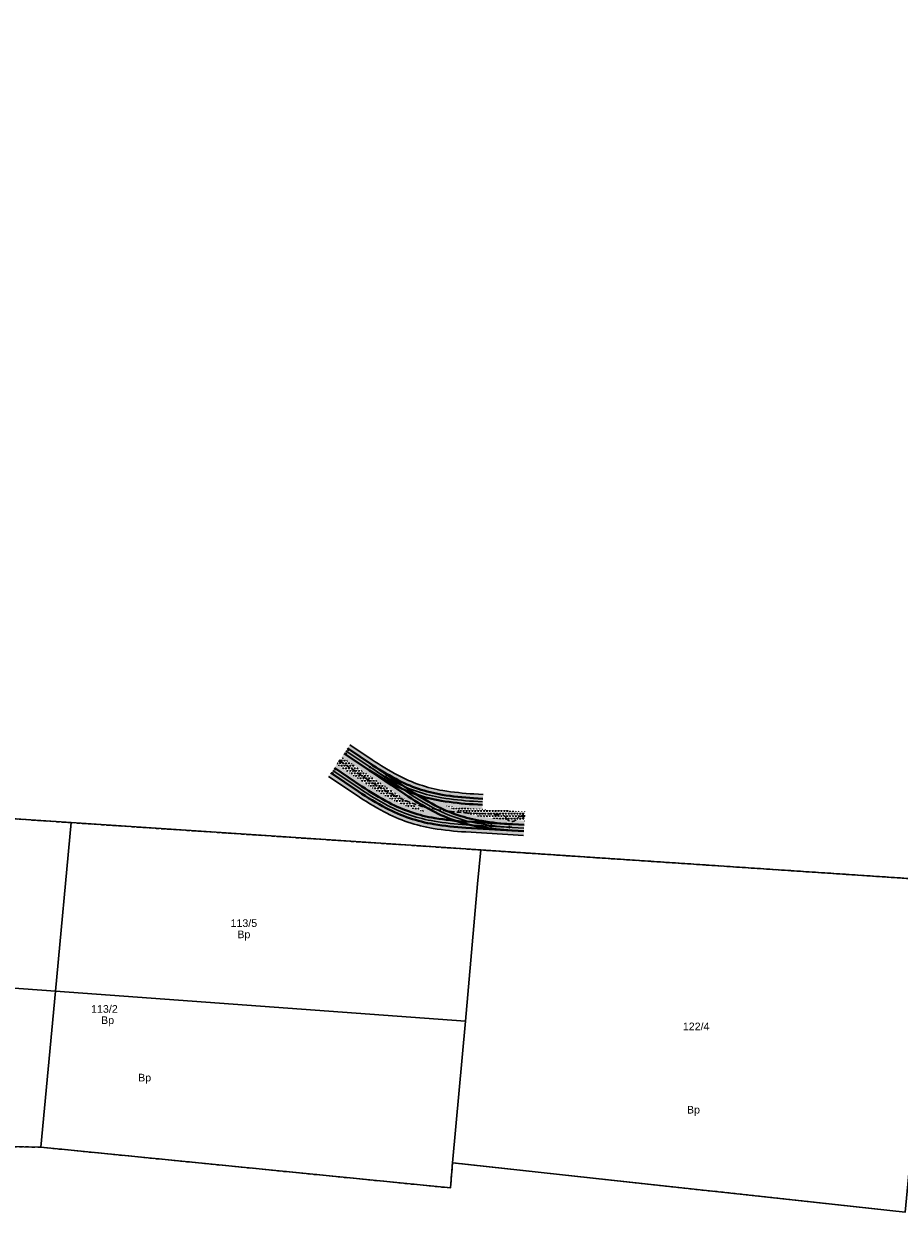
# Model space of a CAD drawing. Header units: metres. Extents: x 6603615 to 6604470, y 5739741 to 5740610.
# Tile 2 of 14: x 6603769 to 6603913, y 5739786 to 5739981. Entities that reach past the tile are written whole.
import ezdxf
from ezdxf.enums import TextEntityAlignment as Align

# ---------------------------------------------------------------- set-up
doc = ezdxf.new("R2010")
doc.units = ezdxf.units.M
for name, pattern in [('DASHDOT', [25.4, 12.7, -6.35, 0, -6.35]), ('HIDDEN', [0.375, 0.25, -0.125]), ('PRZER1-1', [1, 0.5, -0.5])]:
    doc.linetypes.add(name, pattern=pattern)
for name, color, linetype, lineweight in [('_działki', 3, 'Continuous', 40), ('OBRZEŻE_BET_8X40', 236, 'Continuous', 30), ('ODW_DRENAZ', 5, 'HIDDEN', 30), ('ODW_DRENAZ_NAJN', 140, 'HIDDEN', 30), ('ODW_SKRZYNKI', 5, 'Continuous', 13), ('OSIE_TORU', 10, 'DASHDOT', 30), ('szyny 60R2', 14, 'Continuous', 40), ('T_ODW_ZWROTNIC', 180, 'Continuous', 35), ('zwrotnica R50m', 140, 'Continuous', 40)]:
    doc.layers.add(name, color=color, linetype=linetype, lineweight=lineweight)
for name, color, linetype, lineweight, true_color in [('GESDZI', 7, 'Continuous', 18, 0x008000), ('GESDZI_O', 7, 'Continuous', 18, 0x008000), ('GESUZY', 7, 'Continuous', 18, 0x008000), ('GESUZY_O', 7, 'Continuous', 18, 0x008000)]:
    doc.layers.add(name, color=color, linetype=linetype, lineweight=lineweight, true_color=true_color)
doc.layers.add('KRESK_TOR_KLAS_PODKŁAD', color=38, linetype='Continuous', lineweight=15, transparency=0.55)
doc.styles.add('Arial', font='arial.ttf')
pattern_1 = [(59.99999999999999, (0, 0), (-0.2381249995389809, 0.4124445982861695), [0.238125, -0.238125]), (120, (0, 0), (-0.476249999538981, 2.661695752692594e-10), [0.238125, -0.238125]), (0, (-0.1190625, 0.20622229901), (0.238125, 0.41244459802), [0.238125, -0.238125])]

# ---------------------------------------------------------------- blocks, each defined once
blk = doc.blocks.new('A$C8469fa7e')
at = {"layer": 'GESDZI', "color": 3, "linetype": 'Continuous', "lineweight": 30}
blk.add_lwpolyline([(6603918.87, 5739840.43), (6603844.12, 5739845.41), (6603776.95, 5739849.89), (6603725.69, 5739853.31), (6603724.48, 5739853.38), (6603720.73, 5739871.73), (6603719.27, 5739878.71), (6603703.13, 5739958.06), (6603701.42, 5739966.51), (6603692.92, 5740008.31), (6603701.36, 5740122.17), (6603702.62, 5740123.39), (6603703.24, 5740124.01), (6603705.45, 5740125.02), (6603715.21, 5740131.65), (6603718.41, 5740131.44), (6603733.38, 5740130.47), (6603751.71, 5740129.25), (6603802.42, 5740125.83), (6603812.44, 5740125.15), (6603870.28, 5740121.29), (6603907.39, 5740118.81), (6603945.5, 5740116.26)], dxfattribs=at)
for points in [[(6603688.68, 5739801.72), (6603687.74, 5739805.04), (6603685.42, 5739807.77), (6603688.98, 5739835.2), (6603690.14, 5739835.1), (6603689.43, 5739839.59), (6603701.39, 5739966.18), (6603701.42, 5739966.51), (6603703.13, 5739958.06), (6603719.27, 5739878.71), (6603720.73, 5739871.73), (6603724.48, 5739853.38), (6603725.69, 5739853.31), (6603731.69, 5739825.4), (6603774.38, 5739822.29), (6603772, 5739796.72), (6603741.26, 5739797.33)], [(6603776.95, 5739849.89), (6603774.38, 5739822.29), (6603731.69, 5739825.4), (6603725.69, 5739853.31)], [(6603841.59, 5739817.37), (6603774.38, 5739822.29), (6603776.95, 5739849.89), (6603844.12, 5739845.41), (6603843.6, 5739839.85)], [(6603841.59, 5739817.37), (6603843.6, 5739839.85), (6603844.12, 5739845.41), (6603918.87, 5739840.43), (6603918.22, 5739833.21), (6603916.15, 5739811.92), (6603913.67, 5739786.07), (6603839.49, 5739794.18)], [(6603772, 5739796.72), (6603774.38, 5739822.29), (6603841.59, 5739817.37), (6603839.49, 5739794.18), (6603839.15, 5739790.05)]]:
    blk.add_lwpolyline(points, close=True, dxfattribs=at)
at = {"layer": 'GESUZY', "color": 3, "linetype": 'PRZER1-1', "lineweight": 30}
for points in [[(6603918.87, 5739840.43), (6603844.12, 5739845.41), (6603776.95, 5739849.89), (6603725.69, 5739853.31), (6603724.48, 5739853.38), (6603720.73, 5739871.73), (6603719.27, 5739878.71), (6603703.13, 5739958.06), (6603701.42, 5739966.51), (6603692.92, 5740008.31), (6603701.36, 5740122.17), (6603702.62, 5740123.39), (6603703.24, 5740124.01), (6603705.45, 5740125.02), (6603715.21, 5740131.65), (6603718.41, 5740131.44), (6603733.38, 5740130.47), (6603751.71, 5740129.25), (6603802.42, 5740125.83), (6603812.44, 5740125.15), (6603870.28, 5740121.29), (6603907.39, 5740118.81), (6603945.5, 5740116.26)], [(6603913.67, 5739786.07), (6603839.49, 5739794.18), (6603839.15, 5739790.05), (6603772, 5739796.72), (6603741.26, 5739797.33), (6603728.67, 5739797.58), (6603689.27, 5739799.63), (6603688.82, 5739801.23), (6603688.68, 5739801.72), (6603687.74, 5739805.04), (6603685.42, 5739807.77), (6603688.98, 5739835.2), (6603690.14, 5739835.1), (6603689.43, 5739839.59), (6603701.39, 5739966.18), (6603701.42, 5739966.51), (6603703.13, 5739958.06), (6603719.27, 5739878.71), (6603720.73, 5739871.73), (6603724.48, 5739853.38), (6603725.69, 5739853.31), (6603776.95, 5739849.89), (6603844.12, 5739845.41), (6603918.87, 5739840.43)]]:
    blk.add_lwpolyline(points, dxfattribs=at)
at = {"layer": 'GESDZI_O', "color": 3, "linetype": 'Continuous', "lineweight": 30, "style": 'Arial'}
for s, p in [('113/5', (6603805.278406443, 5739832.80584222)), ('113/2', (6603782.421536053, 5739818.74770782)), ('122/4', (6603879.419999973, 5739815.885))]:
    blk.add_text(s, height=1.25, rotation=359.9999974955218, dxfattribs=at).set_placement(p, align=Align.CENTER)
at = {"layer": 'GESUZY_O', "color": 3, "linetype": 'Continuous', "lineweight": 30, "style": 'Arial'}
for p in [(6603805.278406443, 5739830.96028889), (6603782.936650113, 5739816.90801475), (6603789.013272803, 5739807.49943439), (6603878.981903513, 5739802.23847427)]:
    blk.add_text('Bp', height=1.25, rotation=359.9999974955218, dxfattribs=at).set_placement(p, align=Align.CENTER)
blk = doc.blocks.new('zwr50')
at = {"layer": 'T_ODW_ZWROTNIC'}
for centre in [(-2.662352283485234, 2.268399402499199), (-2.991292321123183, 1.611010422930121), (-0.1289658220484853, 0.6271918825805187)]:
    blk.add_circle(centre, 0.06, dxfattribs=at)
at = {"layer": 'zwrotnica R50m'}
for p, q in [((0, 0), (-4.453425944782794, 2.273103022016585)), ((0.4546165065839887, 0.8906872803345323), (-3.998809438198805, 3.163790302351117))]:
    blk.add_line(p, q, dxfattribs=at)
for centre, radius, end in [((-22.50372197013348, -44.08891581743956), 49.5000000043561, 68.74692656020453), ((-22.50372196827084, -44.08891581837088), 50.50000000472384, 68.74691510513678)]:
    blk.add_arc(centre, radius, 62.95947410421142, end, dxfattribs=at)
blk = doc.blocks.new('skrzynka-odw-szyny')
blk.add_lwpolyline([(0.07499999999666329, 0.209999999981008), (0.0750000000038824, 0), (-0.0750000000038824, 1.4210854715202e-14), (-0.0750000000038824, 0.2099999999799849)], close=True)
at = {"linetype": 'HIDDEN', "ltscale": 0.2}
blk.add_circle((1.364242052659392e-12, 0.06500000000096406), 0.05400000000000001, dxfattribs=at)

msp = doc.modelspace()

# ---------------------------------------------------------------- hatches: boundary and pattern name
at = {"layer": 'KRESK_TOR_KLAS_PODKŁAD'}
h = msp.add_hatch(dxfattribs=at)
h.set_pattern_fill('TRIANG', color=256, scale=0.05)
h.set_pattern_definition(pattern_1)
edge = h.paths.add_edge_path()
edge.add_arc((6603848.137492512, 5739874.355311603), 23.79999999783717, 245.7557964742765, 260.90235167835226, ccw=False)
edge.add_arc((6603845.805095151, 5739903.310863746), 51.19999999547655, 261.6440406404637, 266.6898522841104)
edge.add_line((6603842.848763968, 5739852.196285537), (6603844.346261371, 5739852.10967427))
edge.add_line((6603844.346261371, 5739852.10967427), (6603844.484839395, 5739854.505670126))
edge.add_line((6603844.484839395, 5739854.505670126), (6603842.987341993, 5739854.592281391))
edge.add_arc((6603845.805095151, 5739903.310863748), 48.79999999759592, 260.6898522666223, 266.6898522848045, ccw=False)
edge.add_arc((6603841.760630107, 5739878.640186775), 23.80000000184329, 241.8178908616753, 260.689852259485, ccw=False)
edge.add_arc((6603853.567518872, 5739900.676460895), 48.79999998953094, 236.03022258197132, 241.8178908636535, ccw=False)
edge.add_line((6603826.300249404, 5739860.205038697), (6603822.672506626, 5739862.649198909))
edge.add_line((6603822.672506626, 5739862.649198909), (6603821.331493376, 5739860.658801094))
edge.add_line((6603821.331493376, 5739860.658801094), (6603831.254289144, 5739853.97340358))
edge.add_arc((6603859.86257182, 5739896.435223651), 51.20000001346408, 236.0302226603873, 241.0148023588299)
edge.add_arc((6603840.554562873, 5739874.803424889), 23.80000000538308, 242.03039027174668, 256.6319875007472, ccw=False)
edge.add_arc((6603852.279642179, 5739896.883336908), 48.7999999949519, 236.0302227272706, 242.0303902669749, ccw=False)
edge.add_line((6603825.01237281, 5739856.411914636), (6603820.512710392, 5739859.443523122))
edge.add_line((6603820.512710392, 5739859.443523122), (6603819.171697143, 5739857.453125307))
edge.add_line((6603819.171697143, 5739857.453125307), (6603823.671359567, 5739854.421516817))
edge.add_arc((6603852.27964218, 5739896.883336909), 51.19999999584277, 236.0302227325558, 242.0303902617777)
edge.add_arc((6603840.554562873, 5739874.803424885), 26.20000000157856, 242.030390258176, 260.6898522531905)
edge.add_arc((6603844.599027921, 5739899.474101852), 51.19999999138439, 260.6898522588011, 266.6898522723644)
edge.add_line((6603841.642696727, 5739848.359523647), (6603851.130762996, 5739847.81075914))
edge.add_line((6603851.130762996, 5739847.81075914), (6603851.269341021, 5739850.206754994))
edge.add_line((6603851.269341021, 5739850.206754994), (6603849.272677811, 5739850.322236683))
edge.add_arc((6603852.090430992, 5739899.040819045), 48.80000000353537, 260.902351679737, 266.6898522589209, ccw=False)
h = msp.add_hatch(dxfattribs=at)
h.set_pattern_fill('TRIANG', color=256, scale=0.05)
h.set_pattern_definition(pattern_1)
h.paths.add_polyline_path([(6603821.331493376, 5739860.658801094), (6603820.512710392, 5739859.443523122), (6603825.01237281, 5739856.411914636, 0.02618665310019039), (6603829.392287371, 5739853.783348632, 0.0637978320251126), (6603835.05188913, 5739851.648283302, -0.02175276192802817), (6603831.254289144, 5739853.97340358)])
h = msp.add_hatch(dxfattribs=at)
h.set_pattern_fill('TRIANG', color=256, scale=0.05)
h.set_pattern_definition(pattern_1)
h.paths.add_polyline_path([(6603851.355952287, 5739851.704252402), (6603842.848763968, 5739852.196285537, -0.02202006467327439), (6603838.364579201, 5739852.654386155, 0.06618570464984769), (6603844.37429508, 5739850.854708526, 0.02525810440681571), (6603849.272677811, 5739850.322236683), (6603851.269341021, 5739850.206754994)])

# ---------------------------------------------------------------- linework, layer by layer
at = {"layer": 'OBRZEŻE_BET_8X40', "flags": 128}
for points in [[(6603822.672506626, 5739862.649198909), (6603826.300249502, 5739860.20503863, 0.02525883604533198), (6603830.520472, 5739857.661653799, 0.08253108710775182), (6603837.910299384, 5739855.153702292, 0.02618592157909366), (6603842.987341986, 5739854.592281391), (6603844.484839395, 5739854.505670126)], [(6603819.171697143, 5739857.453125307), (6603823.671359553, 5739854.421516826, 0.02618665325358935), (6603828.266679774, 5739851.663677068, 0.081597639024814), (6603836.315963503, 5739848.948555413, 0.02618592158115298), (6603841.642696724, 5739848.359523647), (6603851.130762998, 5739847.81075914)]]:
    msp.add_lwpolyline(points, format="xyb", dxfattribs=at)
at = {"layer": 'ODW_DRENAZ', "ltscale": 3}
msp.add_lwpolyline([(6603821.114230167, 5739859.942596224), (6603825.431439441, 5739857.033913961, 0.0261866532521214), (6603829.744039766, 5739854.445745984, 0.08159763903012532), (6603836.825566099, 5739852.057060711, 0.02618592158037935), (6603841.824580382, 5739851.504268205), (6603847.467190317, 5739851.177914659, -0.2692346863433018), (6603848.305044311, 5739850.624453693, 0.5805520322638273), (6603850.038973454, 5739850.524167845, -0.2692346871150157), (6603850.935048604, 5739850.977342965), (6603851.093013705, 5739850.968206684)], format="xyb", dxfattribs=at)
at = {"layer": 'ODW_DRENAZ', "ltscale": 0.1}
msp.add_circle((6603851.093013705, 5739850.968206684), 0.2125, dxfattribs=at)
at = {"layer": 'ODW_DRENAZ', "ltscale": 0.5}
msp.add_circle((6603851.093013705, 5739850.968206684), 0.1575, dxfattribs=at)
at = {"layer": 'ODW_DRENAZ_NAJN', "ltscale": 0.1}
msp.add_circle((6603821.114230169, 5739859.942596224), 0.2125, dxfattribs=at)
at = {"layer": 'ODW_DRENAZ_NAJN', "ltscale": 0.5}
msp.add_circle((6603821.114230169, 5739859.942596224), 0.1575, dxfattribs=at)
at = {"layer": 'OSIE_TORU', "linetype": 'ByBlock', "ltscale": 0.1, "flags": 128}
for points in [[(6603822.002, 5739861.654000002), (6603831.924795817, 5739854.968602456, 0.02618665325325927), (6603836.412413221, 5739852.275399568, 0.082531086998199), (6603844.184554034, 5739849.669804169, 0.0252581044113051), (6603849.2033888, 5739849.124238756)], [(6603819.842203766, 5739858.448324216), (6603824.341866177, 5739855.416715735, 0.02618665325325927), (6603828.829483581, 5739852.723512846, 0.08159763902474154), (6603836.510097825, 5739850.132747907, 0.02618592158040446), (6603841.711985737, 5739849.557521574), (6603851.200052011, 5739849.008757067)], [(6603825.629742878, 5739859.209839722, 0.02525883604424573), (6603829.95374134, 5739856.603912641, 0.0825310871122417), (6603837.716165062, 5739853.969509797, 0.02618592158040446), (6603842.918052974, 5739853.394283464), (6603844.415550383, 5739853.307672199)]]:
    msp.add_lwpolyline(points, format="xyb", dxfattribs=at)
at = {"layer": 'szyny 60R2', "ltscale": 3, "flags": 128}
for points in [[(6603821.72262224, 5739861.239333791), (6603831.645418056, 5739854.553936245, 0.02618665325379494), (6603836.177911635, 5739851.833801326, 0.08253108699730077), (6603844.105495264, 5739849.176094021, 0.02525810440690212), (6603849.174518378, 5739848.625072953, 0.02525810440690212)], [(6603822.281377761, 5739862.068666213), (6603832.204173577, 5739855.383268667, 0.02618665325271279), (6603836.646914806, 5739852.716997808, 0.0825310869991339), (6603844.263612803, 5739850.163514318, 0.02525810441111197), (6603849.232259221, 5739849.62340456, 0.02525810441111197)], [(6603820.121581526, 5739858.862990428), (6603824.621243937, 5739855.831381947, 0.02618665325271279), (6603829.063985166, 5739853.165111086, 0.08159763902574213), (6603836.590987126, 5739850.626161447, 0.02618592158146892), (6603841.740856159, 5739850.056687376), (6603851.228922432, 5739849.50792287)], [(6603825.350365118, 5739858.79517351, 0.02525883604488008), (6603829.717603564, 5739856.163187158, 0.08253108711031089), (6603837.635275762, 5739853.476096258, 0.02618592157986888), (6603842.889182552, 5739852.895117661), (6603844.386679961, 5739852.808506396)], [(6603825.909120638, 5739859.624505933, 0.02525883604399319), (6603830.189879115, 5739857.044638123, 0.08253108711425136), (6603837.797054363, 5739854.462923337, 0.02618592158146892), (6603842.946923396, 5739853.893449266), (6603844.444420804, 5739853.806838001)], [(6603819.562826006, 5739858.033658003), (6603824.062488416, 5739855.002049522, 0.02618665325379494), (6603828.594981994, 5739852.281914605, 0.08159763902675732), (6603836.429208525, 5739849.639334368, 0.02618592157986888), (6603841.683115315, 5739849.058355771), (6603851.171181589, 5739848.509591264)]]:
    msp.add_lwpolyline(points, format="xyb", dxfattribs=at)

# ---------------------------------------------------------------- block references
at = {"layer": '_działki', "color": 1}
msp.add_blockref('A$C8469fa7e', (0, 0), dxfattribs=at)
at = {"layer": 'ODW_SKRZYNKI'}
for p, rotation in [((6603822.022414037, 5739861.290567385), 146.0302225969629), ((6603819.862617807, 5739858.084891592), 146.0302226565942)]:
    msp.add_blockref('skrzynka-odw-szyny', p, dxfattribs=dict(at, rotation=rotation))
at = {"layer": 'ODW_SKRZYNKI', "xscale": -1}
for p, rotation in [((6603822.346492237, 5739861.771580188), 326.0302226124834), ((6603820.186696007, 5739858.565904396), 326.0302226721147)]:
    msp.add_blockref('skrzynka-odw-szyny', p, dxfattribs=dict(at, rotation=rotation))
at = {"layer": 'zwrotnica R50m', "linetype": 'ByBlock', "rotation": 173.0707486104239}
msp.add_blockref('zwr50', (6603825.909118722, 5739859.624507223), dxfattribs=at)
at = {"layer": 'zwrotnica R50m', "linetype": 'ByBlock', "xscale": -1, "rotation": 149.6493263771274}
msp.add_blockref('zwr50', (6603849.232261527, 5739849.623404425), dxfattribs=at)

doc.saveas('drawing.dxf')
